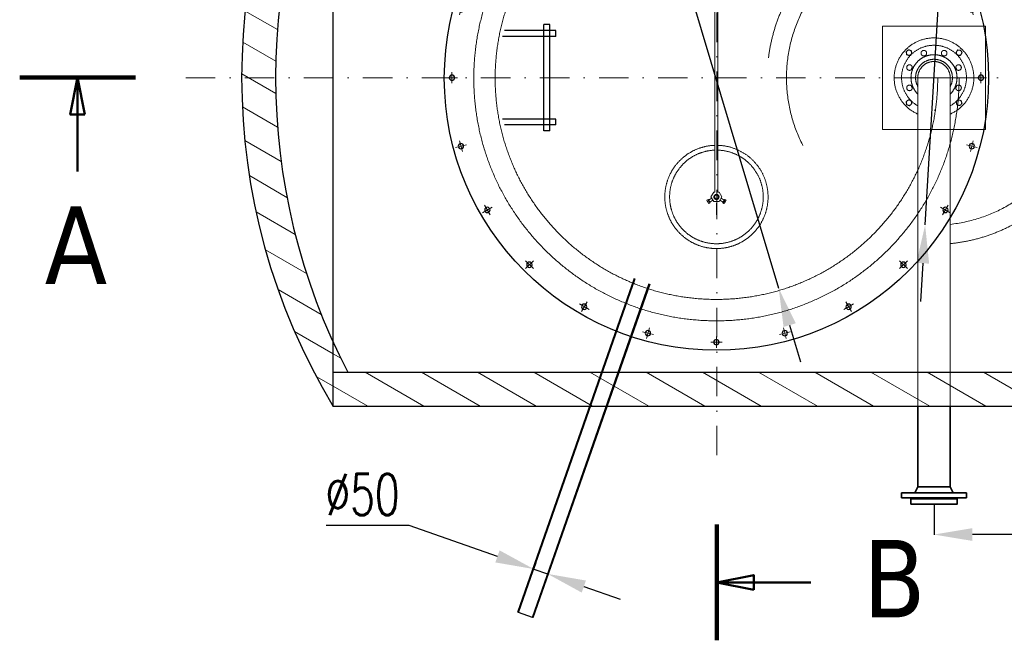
# Model space of a CAD drawing. Header units: millimetres. Extents: x 9412 to 81449, y 6786 to 18619.
# Tile 12 of 41: x 75458 to 78795, y 6786 to 8890. Entities that reach past the tile are written whole.
import ezdxf

# ---------------------------------------------------------------- set-up
doc = ezdxf.new("R2010")
doc.units = ezdxf.units.MM
for name, pattern in [('CHAIN', [0.3543, 0.2362, -0.0295, 0.0591, -0.0295]), ('DASHDOT', [1, 0.5, -0.25, 0, -0.25]), ('HIDDEN', [9.525, 6.35, -3.175])]:
    doc.linetypes.add(name, pattern=pattern)
for name, color, linetype, lineweight in [('komin', 7, 'Continuous', 25), ('Kreskowanie', 8, 'Continuous', 13), ('linie kreskowe', 250, 'HIDDEN', 13), ('linie niewidoczne', 8, 'HIDDEN', 13), ('Osie', 130, 'DASHDOT', 13), ('Rysunek', 7, 'Continuous', 25), ('S_OPISY_ZB', 3, 'Continuous', 25), ('Section Line (ISO)', 150, 'CHAIN', 50), ('Widoczne (ISO)', 7, 'Continuous', 35), ('Wymiary', 5, 'Continuous', 13)]:
    doc.layers.add(name, color=color, linetype=linetype, lineweight=lineweight)
doc.layers.add('Stopnie złazowe', color=7, linetype='Continuous')
doc.styles.add('ISOCP', font='simplex.shx', dxfattribs={"width": 0.7})
doc.styles.add('Label Text (ISO)', font='tahoma.ttf')
doc.styles.add('styl3', font='arial.ttf', dxfattribs={"height": 180})
doc.dimstyles.new('ISO-100', dxfattribs={"dimtxt": 180, "dimasz": 130, "dimexe": 1.25, "dimexo": 0.625, "dimgap": 35, "dimtad": 1, "dimtoh": 1, "dimdec": 0, "dimtxsty": 'styl3', "dimcen": 5, "dimclrt": 256, "dimadec": 0, "dimazin": 0, "dimtfac": 1, "dimtdec": 0, "dimtmove": 0, "dimatfit": 3, "dimfxl": 1, "dimarcsym": 0})
pattern_1 = [(150, (-130345.89, 10277.61), (-47.625, -82.48892), [])]

# ---------------------------------------------------------------- blocks, each defined once
blk = doc.blocks.new('*D9')
at = {"layer": 'Defpoints', "color": 0}
for p in [(77601.6, 9416.9), (78030.5, 7979.5)]:
    blk.add_point(p, dxfattribs=at)
at = {"layer": 'S_OPISY_ZB', "color": 0, "lineweight": -2, "ltscale": 200}
for p, q in [((76922.1, 9986.4), (77431.7, 9986.4)), ((77564.5, 9541.4), (77431.7, 9986.4)), ((78030.5, 7979.5), (77601.6, 9416.9)), ((78067.6, 7854.9), (78104.8, 7730.3))]:
    blk.add_line(p, q, dxfattribs=at)
at = {"layer": 'S_OPISY_ZB', "color": 0}
for points in [[(77543.7, 9535.2), (77585.2, 9547.6), (77601.6, 9416.9)], [(78088.4, 7861.1), (78046.9, 7848.7), (78030.5, 7979.5)]]:
    blk.add_solid(points, dxfattribs=at)
at = {"layer": 'S_OPISY_ZB', "insert": (77129.7, 10091.4), "char_height": 140, "attachment_point": 5, "style": 'ISOCP'}
blk.add_mtext('∅1500', dxfattribs=at)
blk = doc.blocks.new('*U15')
at = {"layer": 'Osie', "ltscale": 200}
for p, q in [((-19, 0), (19, 0)), ((0, -19), (0, 19))]:
    blk.add_line(p, q, dxfattribs=at)
at = {"layer": 'Rysunek', "ltscale": 200}
blk.add_circle((0, 0), 9, dxfattribs=at)
blk = doc.blocks.new('*U14')
at = {"layer": 'Wymiary', "color": 0, "linetype": 'ByBlock', "lineweight": -2, "transparency": 16777216}
for p, rotation in [((44560.4, 6438.8, 16.3), 270), ((44328.4, 6408.3, 16.3), 285), ((44792.4, 6408.3, 16.3), 255), ((44112.2, 6318.7, 16.3), 299.9999999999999), ((45008.6, 6318.7, 16.3), 240), ((43926.6, 6176.3, 16.3), 315.0000000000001), ((45194.2, 6176.3, 16.3), 225), ((43784.2, 5990.6, 16.3), 330.0000000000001), ((45336.7, 5990.6, 16.3), 210), ((43694.6, 5774.5, 16.3), 345), ((45426.2, 5774.5, 16.3), 194.9999999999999), ((45456.8, 5542.5, 16.3), 180), ((43694.6, 5310.5, 16.3), 15.00000000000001), ((45426.2, 5310.5, 16.3), 165), ((43784.2, 5094.3, 16.3), 29.99999999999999), ((45336.7, 5094.3, 16.3), 150), ((43926.6, 4908.7, 16.3), 45), ((45194.2, 4908.7, 16.3), 135), ((44112.2, 4766.2, 16.3), 60.00000000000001), ((45008.6, 4766.2, 16.3), 120), ((44328.4, 4676.7, 16.3), 74.99999999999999), ((44792.4, 4676.7, 16.3), 105), ((44560.4, 4646.1, 16.3), 89.99999999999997)]:
    blk.add_blockref('*U15', p, dxfattribs=dict(at, rotation=rotation))
blk.add_blockref('*U15', (43664.1, 5542.5, 16.3), dxfattribs=at)
blk = doc.blocks.new('*D21')
at = {"layer": 'Defpoints', "color": 0}
for p in [(78587.1, 9192.6), (78526.8, 8194.4)]:
    blk.add_point(p, dxfattribs=at)
at = {"layer": 'S_OPISY_ZB', "color": 0, "lineweight": -2, "ltscale": 200}
for p, q in [((78595, 9322.3), (78602.8, 9452.1)), ((79053.1, 9452.1), (78602.8, 9452.1)), ((78526.8, 8194.4), (78587.1, 9192.6)), ((78518.9, 8064.6), (78511.1, 7934.9))]:
    blk.add_line(p, q, dxfattribs=at)
at = {"layer": 'S_OPISY_ZB', "color": 0}
for points in [[(78573.3, 9323.6), (78616.6, 9321), (78587.1, 9192.6)], [(78540.5, 8063.3), (78497.3, 8065.9), (78526.8, 8194.4)]]:
    blk.add_solid(points, dxfattribs=at)
at = {"layer": 'S_OPISY_ZB', "insert": (78845.5, 9557.1), "char_height": 140, "attachment_point": 5, "style": 'ISOCP'}
blk.add_mtext('∅1000', dxfattribs=at)
blk = doc.blocks.new('*D22')
at = {"layer": 'Defpoints', "color": 0}
for p in [(79931.8, 8693.6), (78556.9, 7248.2), (78556.9, 7145)]:
    blk.add_point(p, dxfattribs=at)
at = {"layer": 'S_OPISY_ZB', "color": 0, "lineweight": -2, "ltscale": 200}
for p, q in [((79931.8, 8693), (79931.8, 7143.8)), ((78556.9, 7247.5), (78556.9, 7143.8)), ((79801.8, 7145), (78686.9, 7145))]:
    blk.add_line(p, q, dxfattribs=at)
at = {"layer": 'S_OPISY_ZB', "color": 0}
for points in [[(78686.9, 7166.7), (78686.9, 7123.4), (78556.9, 7145)], [(79801.8, 7123.4), (79801.8, 7166.7), (79931.8, 7145)]]:
    blk.add_solid(points, dxfattribs=at)
at = {"layer": 'S_OPISY_ZB', "insert": (79244.4, 7230), "char_height": 100, "attachment_point": 5, "style": 'ISOCP'}
blk.add_mtext('1375', dxfattribs=at)
blk = doc.blocks.new('*D23')
at = {"layer": 'Defpoints', "color": 0}
for p in [(77207.8, 7050), (77247.3, 7011.6), (77255, 7033.5)]:
    blk.add_point(p, dxfattribs=at)
at = {"layer": 'S_OPISY_ZB', "color": 0, "lineweight": -2, "ltscale": 200}
for p, q in [((76778.6, 7175.4), (76496.3, 7175.4)), ((77077.4, 7071), (76778.6, 7175.4)), ((77207.6, 7049.4), (77199.7, 7026.9)), ((77200.1, 7028.1), (77247.3, 7011.6)), ((77254.8, 7032.9), (77246.9, 7010.4)), ((77370, 6968.7), (77492.7, 6925.8))]:
    blk.add_line(p, q, dxfattribs=at)
at = {"layer": 'S_OPISY_ZB', "color": 0}
for points in [[(77070.2, 7050.5), (77084.5, 7091.4), (77200.1, 7028.1)], [(77377.2, 6989.1), (77362.9, 6948.2), (77247.3, 7011.6)]]:
    blk.add_solid(points, dxfattribs=at)
at = {"layer": 'S_OPISY_ZB', "insert": (76620, 7280.4), "char_height": 140, "attachment_point": 5, "style": 'ISOCP'}
blk.add_mtext('%%C50', dxfattribs=at)

msp = doc.modelspace()

# ---------------------------------------------------------------- hatches: boundary and pattern name
at = {"layer": 'Kreskowanie', "ltscale": 200, "transparency": 33554687}
h = msp.add_hatch(dxfattribs=at)
h.set_pattern_fill('ANSI31', color=256, scale=30, angle=105, style=0)
h.set_pattern_definition(pattern_1)
h.paths.add_polyline_path([(77787.9, 9809.9), (76520.3, 9809.4), (76520.3, 9695.1), (76571.1, 9695.1), (77787.9, 9695.1)])
h.paths.add_polyline_path([(79621.8, 9809.4), (77850.9, 9809.8), (77850.9, 9695.1), (79571.1, 9695.1), (79621.8, 9695.1), (79621.8, 9809.4)])
h.paths.add_polyline_path([(79621.8, 9695.1), (79621.8, 9591.3, -0.217415), (79621.8, 7797.5), (79622.1, 7579.9, 0.27795), (79621.8, 9809.4)])
h.paths.add_polyline_path([(76520.3, 9809.4, 0.277922), (76520.3, 7580.1), (76520.3, 7695.1), (76520.3, 7797.5, -0.217415), (76520.3, 9591.3), (76520.3, 9695.1)])
h = msp.add_hatch(dxfattribs=at)
h.set_pattern_fill('ANSI31', color=256, scale=30, angle=105, style=0)
h.set_pattern_definition(pattern_1)
h.paths.add_polyline_path([(79571.8, 7695.1), (76570.4, 7695.1), (76520.3, 7695.1), (76520.3, 7580.1), (79621.8, 7580.1), (79621.8, 7695.1)])
h.paths.add_polyline_path([(79621.8, 7695.1), (79621.8, 7797.5, -0.013186), (79571.8, 7695.1)])
h.paths.add_polyline_path([(76570.4, 7695.1, -0.013186), (76520.3, 7797.5), (76520.3, 7695.1)])

# ---------------------------------------------------------------- linework, layer by layer
msp.add_line((77195.8, 6864.3, -2.4), (77148.6, 6880.8, -2.4))
at = {"elevation": -2.4}
for points in [[(77145.8, 6881.8), (77541.6, 8013.8)], [(77148.6, 6880.8), (77544.4, 8012.8)], [(77195.8, 6864.3), (77591.6, 7996.3)], [(77198.6, 6863.3), (77594.5, 7995.4)]]:
    msp.add_lwpolyline(points, dxfattribs=at)
at = {"layer": 'komin'}
msp.add_line((76520.3, 7695.1, -1), (79621.8, 7695.1, -1.6), dxfattribs=at)
msp.add_arc((78485.5, 8694.4, -2.4), 2160.2, 152.4056, 207.5569, dxfattribs=at)
at = {"layer": 'linie kreskowe', "ltscale": 400}
msp.add_line((78446.9, 8693.6, -1.4), (78666.9, 8693.6, -1.4), dxfattribs=at)
at = {"layer": 'linie kreskowe', "ltscale": 400, "elevation": -1.4}
msp.add_lwpolyline([(78731.9, 8868.6), (78731.9, 8518.6), (78381.9, 8518.6), (78381.9, 8868.6)], close=True, dxfattribs=at)
for points in [[(78522, 8786.3), (78516.7, 8784.1), (78516.1, 8783.8)], [(78597.8, 8783.8), (78597.2, 8784.1), (78591.9, 8786.3)], [(78530.2, 8771.2), (78525.5, 8769.4), (78521, 8767.4)], [(78592.9, 8767.4), (78588.3, 8769.4), (78583.7, 8771.2)], [(78466.7, 8734.4), (78464.8, 8729.8), (78464.3, 8728.5)], [(78483.2, 8729.5), (78481.1, 8725), (78479.4, 8720.4)], [(78634.5, 8720.4), (78632.7, 8725), (78630.7, 8729.5)], [(78649.6, 8728.5), (78649.1, 8729.8), (78647.1, 8734.4)], [(78501.8, 7580.1), (78501.8, 8693.4)], [(78612.1, 7580.1), (78612.1, 8693.4)], [(78464.3, 8658.7), (78465.9, 8654.7), (78466.7, 8652.8)], [(78479.4, 8666.9), (78481.1, 8662.2), (78483.2, 8657.7)], [(78630.7, 8657.7), (78632.7, 8662.2), (78634.5, 8666.9)]]:
    msp.add_lwpolyline(points, dxfattribs=at)
at = {"layer": 'linie kreskowe', "ltscale": 400}
for centre in [(78522.5, 8776.8, -1.4), (78591.4, 8776.8, -1.4), (78473.8, 8728.1, -1.4), (78640.1, 8728.1, -1.4), (78473.8, 8659.2, -1.4), (78640.1, 8659.2, -1.4)]:
    msp.add_circle(centre, 9.5, dxfattribs=at)
for centre, radius, start, end in [((78556.9, 8693.5, -1.4), 565, 275.6015, 264.4026), ((78556.9, 8693.5, -1.4), 500, 276.3334, 263.6738), ((78556.9, 8693.6, -1.4), 135, 294.1128, 245.9124), ((78556.9, 8693.6, -1.4), 110, 300.0916, 239.9411), ((78472.1, 8778.5, -1.4), 9, 131.024, 191.024), ((78472.1, 8778.5, -1.4), 9, 71.024, 131.024), ((78472.1, 8778.5, -1.4), 9, 11.024, 71.024), ((78472.1, 8778.5, -1.4), 9, 311.024, 11.024), ((78641.8, 8778.5, -1.4), 9, 148.4263, 208.4263), ((78641.8, 8778.5, -1.4), 9, 88.4263, 148.4263), ((78641.8, 8778.5, -1.4), 9, 28.4263, 88.4263), ((78641.8, 8778.5, -1.4), 9, 328.4263, 28.4263), ((78472.1, 8778.5, -1.4), 9, 191.024, 251.024), ((78472.1, 8778.5, -1.4), 9, 251.024, 311.024), ((78556.9, 8693.6, -1.4), 78, 314.9978, 225.0586), ((78556.9, 8693.6, -1.4), 62.5, 331.9375, 208.1682), ((78556.9, 8693.6, -1.4), 55, 0, 180), ((78641.8, 8778.5, -1.4), 9, 208.4263, 268.4263), ((78641.8, 8778.5, -1.4), 9, 268.4263, 328.4263), ((78472.1, 8608.8, -1.4), 9, 131.024, 191.024), ((78472.1, 8608.8, -1.4), 9, 71.024, 131.024), ((78472.1, 8608.8, -1.4), 9, 11.024, 71.024), ((78472.1, 8608.8, -1.4), 9, 311.024, 11.024), ((78641.8, 8608.8, -1.4), 9, 135.7915, 195.7915), ((78641.8, 8608.8, -1.4), 9, 75.7915, 135.7915), ((78641.8, 8608.8, -1.4), 9, 15.7915, 75.7915), ((78641.8, 8608.8, -1.4), 9, 315.7915, 15.7915), ((78472.1, 8608.8, -1.4), 9, 191.024, 251.024), ((78472.1, 8608.8, -1.4), 9, 251.024, 311.024), ((78556.9, 8693.6, -1.4), 110, 270.0142, 272.4251), ((78641.8, 8608.8, -1.4), 9, 195.7915, 255.7915), ((78641.8, 8608.8, -1.4), 9, 255.7915, 315.7915), ((78556.9, 8693.6, -1.4), 135, 270.0115, 270.2359)]:
    msp.add_arc(centre, radius, start, end, dxfattribs=at)
for points, knots in [([(78462.3, 8781.9, -1.4), (78462.9, 8782.4, -1.4), (78464.2, 8783.5, -1.4), (78465.5, 8784.7, -1.4), (78466.2, 8785.3, -1.4)], [0, 0, 0, 0, 0.495458, 1, 1, 1, 1]), ([(78463.3, 8776.8, -1.4), (78463.2, 8776.9, -1.4), (78463.1, 8777.8, -1.4), (78462.7, 8779.5, -1.4), (78462.4, 8781.1, -1.4), (78462.3, 8781.9, -1.4)], [0, 0, 0, 0, 0.070088, 0.530784, 1, 1, 1, 1]), ([(78466.2, 8785.3, -1.4), (78466.3, 8785.3, -1.4), (78467, 8786, -1.4), (78468.3, 8787.1, -1.4), (78469.5, 8788.1, -1.4), (78470.1, 8788.7, -1.4)], [0, 0, 0, 0, 0.07009, 0.530785, 1, 1, 1, 1]), ([(78470.1, 8788.7, -1.4), (78470.9, 8788.4, -1.4), (78472.5, 8787.8, -1.4), (78474.2, 8787.3, -1.4), (78475, 8787, -1.4)], [0, 0, 0, 0, 0.495458, 1, 1, 1, 1]), ([(78475, 8787, -1.4), (78475.1, 8786.9, -1.4), (78476, 8786.6, -1.4), (78477.7, 8786.1, -1.4), (78479.2, 8785.6, -1.4), (78479.9, 8785.3, -1.4)], [0, 0, 0, 0, 0.070094, 0.530787, 1, 1, 1, 1]), ([(78479.9, 8785.3, -1.4), (78480.1, 8784.5, -1.4), (78480.4, 8782.8, -1.4), (78480.8, 8781.1, -1.4), (78480.9, 8780.2, -1.4)], [0, 0, 0, 0, 0.495457, 1, 1, 1, 1]), ([(78480.9, 8780.2, -1.4), (78480.9, 8780.1, -1.4), (78481.1, 8779.2, -1.4), (78481.5, 8777.4, -1.4), (78481.8, 8775.9, -1.4), (78481.9, 8775.1, -1.4)], [0, 0, 0, 0, 0.070089, 0.530783, 1, 1, 1, 1]), ([(78631.4, 8778.8, -1.4), (78631.8, 8779.5, -1.4), (78632.7, 8780.9, -1.4), (78633.7, 8782.4, -1.4), (78634.1, 8783.2, -1.4)], [0, 0, 0, 0, 0.495458, 1, 1, 1, 1]), ([(78633.9, 8774.2, -1.4), (78633.8, 8774.3, -1.4), (78633.4, 8775.1, -1.4), (78632.5, 8776.7, -1.4), (78631.8, 8778.1, -1.4), (78631.4, 8778.8, -1.4)], [0, 0, 0, 0, 0.070091, 0.530785, 1, 1, 1, 1]), ([(78634.1, 8783.2, -1.4), (78634.2, 8783.3, -1.4), (78634.7, 8784.1, -1.4), (78635.6, 8785.6, -1.4), (78636.4, 8786.9, -1.4), (78636.8, 8787.6, -1.4)], [0, 0, 0, 0, 0.070095, 0.530786, 1, 1, 1, 1]), ([(78636.8, 8787.6, -1.4), (78637.7, 8787.6, -1.4), (78639.4, 8787.5, -1.4), (78641.2, 8787.5, -1.4), (78642, 8787.5, -1.4)], [0, 0, 0, 0, 0.495458, 1, 1, 1, 1]), ([(78642, 8787.5, -1.4), (78642.2, 8787.5, -1.4), (78643.1, 8787.4, -1.4), (78644.9, 8787.4, -1.4), (78646.4, 8787.3, -1.4), (78647.2, 8787.3, -1.4)], [0, 0, 0, 0, 0.070089, 0.530783, 1, 1, 1, 1]), ([(78647.2, 8787.3, -1.4), (78647.6, 8786.6, -1.4), (78648.4, 8785.1, -1.4), (78649.3, 8783.5, -1.4), (78649.7, 8782.8, -1.4)], [0, 0, 0, 0, 0.495458, 1, 1, 1, 1]), ([(78652.2, 8778.2, -1.4), (78651.7, 8777.5, -1.4), (78650.8, 8776, -1.4), (78649.9, 8774.5, -1.4), (78649.5, 8773.8, -1.4)], [0, 0, 0, 0, 0.495457, 1, 1, 1, 1]), ([(78649.7, 8782.8, -1.4), (78649.8, 8782.6, -1.4), (78650.2, 8781.8, -1.4), (78651, 8780.3, -1.4), (78651.8, 8778.9, -1.4), (78652.2, 8778.2, -1.4)], [0, 0, 0, 0, 0.070092, 0.530785, 1, 1, 1, 1]), ([(78464.2, 8771.7, -1.4), (78464.1, 8772.5, -1.4), (78463.8, 8774.2, -1.4), (78463.4, 8775.9, -1.4), (78463.3, 8776.8, -1.4)], [0, 0, 0, 0, 0.495458, 1, 1, 1, 1]), ([(78469.2, 8770, -1.4), (78469, 8770, -1.4), (78468.2, 8770.3, -1.4), (78466.5, 8770.9, -1.4), (78465, 8771.4, -1.4), (78464.2, 8771.7, -1.4)], [0, 0, 0, 0, 0.070094, 0.530788, 1, 1, 1, 1]), ([(78474.1, 8768.3, -1.4), (78473.3, 8768.5, -1.4), (78471.7, 8769.1, -1.4), (78470, 8769.7, -1.4), (78469.2, 8770, -1.4)], [0, 0, 0, 0, 0.495458, 1, 1, 1, 1]), ([(78478, 8771.7, -1.4), (78477.9, 8771.6, -1.4), (78477.2, 8771, -1.4), (78475.9, 8769.8, -1.4), (78474.7, 8768.8, -1.4), (78474.1, 8768.3, -1.4)], [0, 0, 0, 0, 0.070091, 0.530786, 1, 1, 1, 1]), ([(78481.9, 8775.1, -1.4), (78481.3, 8774.5, -1.4), (78480, 8773.4, -1.4), (78478.7, 8772.3, -1.4), (78478, 8771.7, -1.4)], [0, 0, 0, 0, 0.495458, 1, 1, 1, 1]), ([(78636.4, 8769.6, -1.4), (78636, 8770.4, -1.4), (78635.1, 8771.9, -1.4), (78634.3, 8773.4, -1.4), (78633.9, 8774.2, -1.4)], [0, 0, 0, 0, 0.495458, 1, 1, 1, 1]), ([(78641.5, 8769.5, -1.4), (78641.4, 8769.5, -1.4), (78640.5, 8769.5, -1.4), (78638.7, 8769.6, -1.4), (78637.2, 8769.6, -1.4), (78636.4, 8769.6, -1.4)], [0, 0, 0, 0, 0.070089, 0.530783, 1, 1, 1, 1]), ([(78646.7, 8769.3, -1.4), (78645.9, 8769.4, -1.4), (78644.2, 8769.4, -1.4), (78642.4, 8769.5, -1.4), (78641.5, 8769.5, -1.4)], [0, 0, 0, 0, 0.495458, 1, 1, 1, 1]), ([(78649.5, 8773.8, -1.4), (78649.4, 8773.7, -1.4), (78648.9, 8772.9, -1.4), (78648, 8771.4, -1.4), (78647.2, 8770, -1.4), (78646.7, 8769.3, -1.4)], [0, 0, 0, 0, 0.070095, 0.530787, 1, 1, 1, 1]), ([(78462.3, 8612.1, -1.4), (78462.9, 8612.7, -1.4), (78464.2, 8613.8, -1.4), (78465.5, 8615, -1.4), (78466.2, 8615.6, -1.4)], [0, 0, 0, 0, 0.495457, 1, 1, 1, 1]), ([(78463.3, 8607, -1.4), (78463.2, 8607.2, -1.4), (78463.1, 8608.1, -1.4), (78462.7, 8609.8, -1.4), (78462.4, 8611.4, -1.4), (78462.3, 8612.1, -1.4)], [0, 0, 0, 0, 0.070089, 0.530783, 1, 1, 1, 1]), ([(78466.2, 8615.6, -1.4), (78466.3, 8615.6, -1.4), (78467, 8616.2, -1.4), (78468.3, 8617.4, -1.4), (78469.5, 8618.4, -1.4), (78470.1, 8619, -1.4)], [0, 0, 0, 0, 0.07009, 0.530785, 1, 1, 1, 1]), ([(78470.1, 8619, -1.4), (78470.9, 8618.7, -1.4), (78472.5, 8618.1, -1.4), (78474.2, 8617.6, -1.4), (78475, 8617.3, -1.4)], [0, 0, 0, 0, 0.495458, 1, 1, 1, 1]), ([(78475, 8617.3, -1.4), (78475.1, 8617.2, -1.4), (78476, 8616.9, -1.4), (78477.5, 8616.4, -1.4), (78478.7, 8616, -1.4), (78479.3, 8615.8, -1.4)], [0, 0, 0, 0, 0.080835, 0.612124, 1, 1, 1, 1]), ([(78480, 8615, -1.4), (78480.2, 8614.4, -1.4), (78480.5, 8612.9, -1.4), (78480.8, 8611.4, -1.4), (78480.9, 8610.5, -1.4)], [0, 0, 0, 0, 0.425834, 1, 1, 1, 1]), ([(78480.9, 8610.5, -1.4), (78480.9, 8610.4, -1.4), (78481.1, 8609.5, -1.4), (78481.5, 8607.7, -1.4), (78481.8, 8606.2, -1.4), (78481.9, 8605.4, -1.4)], [0, 0, 0, 0, 0.070088, 0.530784, 1, 1, 1, 1]), ([(78631.7, 8611.3, -1.4), (78632.3, 8611.9, -1.4), (78633.5, 8613.1, -1.4), (78634.7, 8614.4, -1.4), (78635.3, 8615, -1.4)], [0, 0, 0, 0, 0.495457, 1, 1, 1, 1]), ([(78633.1, 8606.3, -1.4), (78633.1, 8606.4, -1.4), (78632.8, 8607.3, -1.4), (78632.4, 8609, -1.4), (78631.9, 8610.5, -1.4), (78631.7, 8611.3, -1.4)], [0, 0, 0, 0, 0.070091, 0.530785, 1, 1, 1, 1]), ([(78635.3, 8615, -1.4), (78635.4, 8615.1, -1.4), (78636.1, 8615.8, -1.4), (78637.3, 8617.1, -1.4), (78638.4, 8618.2, -1.4), (78639, 8618.8, -1.4)], [0, 0, 0, 0, 0.070095, 0.530787, 1, 1, 1, 1]), ([(78639, 8618.8, -1.4), (78639.8, 8618.6, -1.4), (78641.4, 8618.1, -1.4), (78643.1, 8617.7, -1.4), (78644, 8617.5, -1.4)], [0, 0, 0, 0, 0.495458, 1, 1, 1, 1]), ([(78644, 8617.5, -1.4), (78644.1, 8617.5, -1.4), (78645, 8617.2, -1.4), (78646.7, 8616.8, -1.4), (78648.3, 8616.4, -1.4), (78649, 8616.2, -1.4)], [0, 0, 0, 0, 0.070089, 0.530784, 1, 1, 1, 1]), ([(78649, 8616.2, -1.4), (78649.3, 8615.4, -1.4), (78649.7, 8613.8, -1.4), (78650.2, 8612.1, -1.4), (78650.5, 8611.2, -1.4)], [0, 0, 0, 0, 0.495458, 1, 1, 1, 1]), ([(78650.5, 8611.2, -1.4), (78650.5, 8611.1, -1.4), (78650.7, 8610.2, -1.4), (78651.2, 8608.5, -1.4), (78651.7, 8607, -1.4), (78651.9, 8606.2, -1.4)], [0, 0, 0, 0, 0.07009, 0.530784, 1, 1, 1, 1]), ([(78464.2, 8601.9, -1.4), (78464.1, 8602.8, -1.4), (78463.8, 8604.4, -1.4), (78463.4, 8606.2, -1.4), (78463.3, 8607, -1.4)], [0, 0, 0, 0, 0.495457, 1, 1, 1, 1]), ([(78469.2, 8600.3, -1.4), (78469, 8600.3, -1.4), (78468.2, 8600.6, -1.4), (78466.5, 8601.2, -1.4), (78465, 8601.7, -1.4), (78464.2, 8601.9, -1.4)], [0, 0, 0, 0, 0.070094, 0.530788, 1, 1, 1, 1]), ([(78474.1, 8598.6, -1.4), (78473.3, 8598.8, -1.4), (78471.7, 8599.4, -1.4), (78470, 8600, -1.4), (78469.2, 8600.3, -1.4)], [0, 0, 0, 0, 0.495458, 1, 1, 1, 1]), ([(78478, 8602, -1.4), (78477.9, 8601.9, -1.4), (78477.2, 8601.3, -1.4), (78475.9, 8600.1, -1.4), (78474.7, 8599.1, -1.4), (78474.1, 8598.6, -1.4)], [0, 0, 0, 0, 0.070091, 0.530786, 1, 1, 1, 1]), ([(78481.9, 8605.4, -1.4), (78481.3, 8604.8, -1.4), (78480, 8603.7, -1.4), (78478.7, 8602.6, -1.4), (78478, 8602, -1.4)], [0, 0, 0, 0, 0.495458, 1, 1, 1, 1]), ([(78634.5, 8601.3, -1.4), (78634.3, 8602.1, -1.4), (78633.9, 8603.8, -1.4), (78633.4, 8605.5, -1.4), (78633.1, 8606.3, -1.4)], [0, 0, 0, 0, 0.495458, 1, 1, 1, 1]), ([(78639.6, 8600, -1.4), (78639.5, 8600.1, -1.4), (78638.6, 8600.3, -1.4), (78636.9, 8600.7, -1.4), (78635.3, 8601.1, -1.4), (78634.5, 8601.3, -1.4)], [0, 0, 0, 0, 0.070089, 0.530783, 1, 1, 1, 1]), ([(78644.6, 8598.8, -1.4), (78643.8, 8599, -1.4), (78642.2, 8599.4, -1.4), (78640.4, 8599.8, -1.4), (78639.6, 8600, -1.4)], [0, 0, 0, 0, 0.495458, 1, 1, 1, 1]), ([(78648.2, 8602.5, -1.4), (78648.2, 8602.4, -1.4), (78647.5, 8601.7, -1.4), (78646.3, 8600.5, -1.4), (78645.2, 8599.3, -1.4), (78644.6, 8598.8, -1.4)], [0, 0, 0, 0, 0.070094, 0.530787, 1, 1, 1, 1]), ([(78651.9, 8606.2, -1.4), (78651.3, 8605.6, -1.4), (78650.1, 8604.4, -1.4), (78648.9, 8603.1, -1.4), (78648.2, 8602.5, -1.4)], [0, 0, 0, 0, 0.495458, 1, 1, 1, 1])]:
    msp.add_open_spline(points, degree=3, knots=knots, dxfattribs=at)
at = {"layer": 'linie niewidoczne', "color": 253, "lineweight": 5, "ltscale": 600}
for p, q in [((77814.5, 8305.5, -37.7), (77814.5, 9009.5, -37.7)), ((77824.5, 8305.5, -37.7), (77824.5, 9009.5, -37.7)), ((77791, 8280.6, -37.7), (77787.4, 8278.5, -37.7)), ((77787.4, 8278.5, -37.7), (77788.6, 8275.4, -37.7)), ((77791, 8280.6, -37.7), (77791.5, 8280.9, -37.7)), ((77792.6, 8277.8, -37.7), (77791, 8280.6, -37.7)), ((77794.3, 8275, -37.7), (77792.6, 8277.8, -37.7)), ((77793.1, 8278.9, -37.7), (77803.6, 8285, -37.7)), ((77807.6, 8278.1, -37.7), (77797.1, 8272, -37.7)), ((77801, 8289.5, -37.7), (77810.2, 8305.5, -37.7)), ((77810.2, 8273.5, -37.7), (77801, 8289.5, -37.7)), ((77810.2, 8305.5, -37.7), (77814.5, 8305.5, -37.7)), ((77824.5, 8305.5, -37.7), (77828.7, 8305.5, -37.7)), ((77828.7, 8305.5, -37.7), (77837.9, 8289.5, -37.7)), ((77837.9, 8289.5, -37.7), (77828.7, 8273.5, -37.7)), ((77841.8, 8272, -37.7), (77831.3, 8278.1, -37.7)), ((77835.3, 8285, -37.7), (77845.8, 8278.9, -37.7)), ((77846.3, 8277.8, -37.7), (77844.7, 8275, -37.7)), ((77847.9, 8280.6, -37.7), (77846.3, 8277.8, -37.7)), ((77847.4, 8280.9, -37.7), (77847.9, 8280.6, -37.7)), ((77847.9, 8280.6, -37.7), (77851.5, 8278.5, -37.7)), ((77851.5, 8278.5, -37.7), (77852, 8278.3, -37.7)), ((77794.3, 8275, -37.7), (77790.7, 8272.9, -37.7)), ((77793.9, 8267.3, -37.7), (77793.4, 8267, -37.7)), ((77797.5, 8269.3, -37.7), (77793.9, 8267.3, -37.7)), ((77795.9, 8272.2, -37.7), (77794.3, 8275, -37.7)), ((77797.5, 8269.3, -37.7), (77795.9, 8272.2, -37.7)), ((77798, 8269.6, -37.7), (77797.5, 8269.3, -37.7)), ((77828.7, 8273.5, -37.7), (77810.2, 8273.5, -37.7)), ((77841.4, 8269.3, -37.7), (77840.9, 8269.6, -37.7)), ((77843, 8272.2, -37.7), (77841.4, 8269.3, -37.7)), ((77841.4, 8269.3, -37.7), (77845, 8267.3, -37.7)), ((77844.7, 8275, -37.7), (77843, 8272.2, -37.7)), ((77844.7, 8275, -37.7), (77848.2, 8272.9, -37.7)), ((77845, 8267.3, -37.7), (77847.1, 8269.8, -37.7))]:
    msp.add_line(p, q, dxfattribs=at)
at = {"layer": 'linie niewidoczne', "color": 253, "lineweight": 5, "ltscale": 600, "elevation": -37.7}
for points in [[(77788.6, 8275.4), (77788.2, 8276.1), (77787.9, 8276.6), (77787.6, 8277.1), (77787.4, 8277.5), (77787.2, 8277.8), (77787, 8278.1), (77787, 8278.2), (77786.9, 8278.3)], [(77796.4, 8272.5), (77795.7, 8273.7), (77795, 8275), (77794.2, 8276.3), (77793.5, 8277.5), (77792.8, 8278.6), (77792.3, 8279.6), (77791.9, 8280.3), (77791.6, 8280.8), (77791.5, 8280.9)], [(77796.1, 8273.7), (77795.6, 8274.7), (77795, 8275.7), (77794.4, 8276.7), (77793.9, 8277.6), (77793.5, 8278.3), (77793.2, 8278.8), (77793.1, 8278.9)], [(77811.1, 8287.1), (77811.1, 8287), (77811.6, 8286.1), (77812.1, 8285.2), (77812.7, 8284.3), (77813.1, 8283.5)], [(77825.8, 8283.5), (77825.8, 8283.6), (77826.3, 8284.4), (77826.9, 8285.4), (77827.4, 8286.3), (77827.9, 8287.1)], [(77845.8, 8278.1), (77845.1, 8276.9), (77844.3, 8275.6), (77843.6, 8274.3), (77842.9, 8273), (77842.2, 8271.9), (77841.6, 8271), (77841.2, 8270.2), (77841, 8269.8), (77840.9, 8269.6)], [(77844.8, 8277.2), (77844.2, 8276.2), (77843.6, 8275.2), (77843.1, 8274.2), (77842.5, 8273.3), (77842.1, 8272.6), (77841.9, 8272.2), (77841.8, 8272)], [(77845.8, 8278.9), (77845.8, 8278.9), (77845.6, 8278.6), (77845.3, 8278), (77844.8, 8277.2)], [(77847.4, 8280.9), (77847.4, 8280.9), (77847.2, 8280.6), (77846.9, 8280), (77846.4, 8279.1), (77845.8, 8278.1)], [(77852, 8278.3), (77852, 8278.2), (77851.9, 8278.1), (77851.7, 8277.8), (77851.5, 8277.5), (77851.3, 8277.1), (77851, 8276.6), (77850.7, 8276.1), (77850.4, 8275.4)], [(77791.8, 8269.8), (77791.4, 8270.5), (77791, 8271.2), (77790.6, 8271.9), (77790.2, 8272.6), (77789.8, 8273.4), (77789.3, 8274.1), (77788.9, 8274.8), (77788.6, 8275.4)], [(77793.4, 8267), (77793.4, 8267), (77793.3, 8267.2), (77793.2, 8267.4), (77793, 8267.8), (77792.8, 8268.2), (77792.5, 8268.6), (77792.2, 8269.2), (77791.8, 8269.8)], [(77797.1, 8272), (77797.1, 8272.1), (77796.9, 8272.4), (77796.6, 8272.9), (77796.1, 8273.7)], [(77798, 8269.6), (77798, 8269.7), (77797.8, 8270), (77797.5, 8270.6), (77797, 8271.4), (77796.4, 8272.5)], [(77819.5, 8268.9), (77819.5, 8228.9)], [(77847.1, 8269.8), (77846.8, 8269.2), (77846.4, 8268.6), (77846.2, 8268.2), (77845.9, 8267.8), (77845.7, 8267.4), (77845.6, 8267.2), (77845.5, 8267), (77845.5, 8267)], [(77850.4, 8275.4), (77850, 8274.8), (77849.6, 8274.1), (77849.2, 8273.4), (77848.7, 8272.6), (77848.3, 8271.9), (77847.9, 8271.2), (77847.5, 8270.5), (77847.1, 8269.8)]]:
    msp.add_lwpolyline(points, dxfattribs=at)
at = {"layer": 'linie niewidoczne', "color": 253, "lineweight": 5, "ltscale": 600}
for centre, radius in [((77819.5, 8692, -11.4), 822.5), ((77819.5, 8692, -11.4), 750), ((77819.5, 8289.5, -37.7), 8.75), ((77819.5, 8289.5, -37.7), 8.5), ((77819.5, 8289.5, -37.7), 7.5), ((77819.5, 8289.5, -37.7), 6.2)]:
    msp.add_circle(centre, radius, dxfattribs=at)
for centre, radius, start, end in [((77819.5, 8289.5, -37.7), 175, 91.6372, 351.7477), ((77819.5, 8289.5, -37.7), 158.7, 91.8052, 351.7477), ((77819.5, 8289.5, -37.7), 175, 351.7477, 88.3628), ((77819.5, 8289.5, -37.7), 158.7, 351.7477, 88.1948), ((77792.9, 8279.3, -37.7), 0.4, 210, 300), ((77846, 8279.3, -37.7), 0.4, 240, 330), ((77797.3, 8271.7, -37.7), 0.4, 120, 210), ((77841.6, 8271.7, -37.7), 0.4, 330, 60)]:
    msp.add_arc(centre, radius, start, end, dxfattribs=at)
for points, knots in [([(77786.9, 8278.3, -37.7), (77786.9, 8278.3, -37.7), (77786.9, 8278.3, -37.7), (77787.2, 8278.4, -37.7), (77787.4, 8278.5, -37.7)], [0, 0, 0, 0, 0.070215, 1, 1, 1, 1]), ([(77850.4, 8275.4, -37.7), (77850.7, 8276.2, -37.7), (77851.2, 8277.2, -37.7), (77851.4, 8278.3, -37.7), (77851.5, 8278.5, -37.7)], [0, 0, 0, 0, 0.776277, 1, 1, 1, 1]), ([(77788.6, 8275.4, -37.7), (77788.6, 8275.4, -37.7), (77789.2, 8274.4, -37.7), (77789.9, 8273.6, -37.7), (77790.7, 8272.9, -37.7)], [0, 0, 0, 0, 0.070219, 1, 1, 1, 1]), ([(77790.7, 8272.9, -37.7), (77790.9, 8272.1, -37.7), (77791.2, 8271, -37.7), (77791.7, 8270, -37.7), (77791.8, 8269.8, -37.7)], [0, 0, 0, 0, 0.758144, 1, 1, 1, 1]), ([(77791.8, 8269.8, -37.7), (77792.3, 8269.1, -37.7), (77792.9, 8268.2, -37.7), (77793.8, 8267.5, -37.7), (77793.9, 8267.3, -37.7)], [0, 0, 0, 0, 0.77629, 1, 1, 1, 1]), ([(77845.5, 8267, -37.7), (77845.5, 8267, -37.7), (77845.5, 8267, -37.7), (77845.2, 8267.2, -37.7), (77845, 8267.3, -37.7)], [0, 0, 0, 0, 0.070216, 1, 1, 1, 1]), ([(77847.1, 8269.8, -37.7), (77847.1, 8269.9, -37.7), (77847.7, 8270.8, -37.7), (77848, 8271.9, -37.7), (77848.2, 8272.9, -37.7)], [0, 0, 0, 0, 0.070219, 1, 1, 1, 1]), ([(77848.2, 8272.9, -37.7), (77848.8, 8273.5, -37.7), (77849.6, 8274.3, -37.7), (77850.2, 8275.2, -37.7), (77850.4, 8275.4, -37.7)], [0, 0, 0, 0, 0.758147, 1, 1, 1, 1])]:
    msp.add_open_spline(points, degree=3, knots=knots, dxfattribs=at)
at = {"layer": 'Osie', "ltscale": 200}
for p, q in [((77821, 7413.7, -49.8), (77821, 10007.9, -0.8)), ((76020.8, 8693.6, -19.5), (80205.1, 8693.6, -19.5))]:
    msp.add_line(p, q, dxfattribs=at)
at = {"layer": 'Rysunek', "ltscale": 200}
for p, q in [((76520.3, 7580.1, -6.4), (76520.3, 9809.4, -2.4)), ((76519.9, 7580.1, -0.1), (79621.8, 7580.1, -4.3))]:
    msp.add_line(p, q, dxfattribs=at)
msp.add_circle((77819.5, 8692, 4.9), 922.3, dxfattribs=at)
msp.add_arc((78370.5, 8694.4, -2.4), 2160.2, 148.9253, 211.0747, dxfattribs=at)
at = {"layer": 'Section Line (ISO)', "linetype": 'Continuous', "lineweight": 100}
for p, q in [((75458, 8693.9, -10.1), (75850.7, 8693.9, -10.1)), ((77821, 7179.2, -34.5), (77821, 6786.5, -34.5))]:
    msp.add_line(p, q, dxfattribs=at)
at = {"layer": 'Section Line (ISO)', "linetype": 'Continuous'}
for p, q in [((75654.3, 8693.9, -10.1), (75629.3, 8568.9, -10.1)), ((75654.3, 8568.9, -10.1), (75654.3, 8693.9, -10.1)), ((75679.3, 8568.9, -10.1), (75654.3, 8693.9, -10.1)), ((75629.3, 8568.9, -10.1), (75679.3, 8568.9, -10.1)), ((75654.3, 8376, -10.1), (75654.3, 8568.9, -10.1)), ((77821, 6982.8, -34.5), (77946, 7007.8, -34.5)), ((77946, 6982.8, -34.5), (77821, 6982.8, -34.5)), ((77946, 6957.8, -34.5), (77821, 6982.8, -34.5)), ((78138.9, 6982.8, -34.5), (77946, 6982.8, -34.5))]:
    msp.add_line(p, q, dxfattribs=at)
at = {"layer": 'Section Line (ISO)', "linetype": 'Continuous', "flags": 128}
for points, elevation in [([(75679.3, 8568.9), (75654.3, 8693.9), (75629.3, 8568.9), (75679.3, 8568.9)], -10.1), ([(77946, 6957.8), (77821, 6982.8), (77946, 7007.8), (77946, 6957.8)], -34.5)]:
    msp.add_lwpolyline(points, dxfattribs=dict(at, elevation=elevation))
at = {"layer": 'Section Line (ISO)'}
for points in [[(75679.3, 8568.9, -10.1), (75654.3, 8693.9, -10.1), (75629.3, 8568.9, -10.1), (75679.3, 8568.9, -10.1)], [(77946, 6957.8, -34.5), (77821, 6982.8, -34.5), (77946, 7007.8, -34.5), (77946, 6957.8, -34.5)]]:
    msp.add_solid(points, dxfattribs=at)
at = {"layer": 'Stopnie złazowe', "color": 251, "linetype": 'HIDDEN', "ltscale": 200}
for p, q in [((77275, 8853.7, -47.4), (77101.1, 8853.7, -47.4)), ((77235, 8513.5, -19.5), (77235, 8873.5, -19.5)), ((77255, 8873.5, -83), (77235, 8873.5, -83)), ((77255, 8513.5, -47.4), (77255, 8873.5, -47.4)), ((77275, 8833.7, -54.9), (77275, 8853.7, -54.9)), ((77275, 8833.7, -19.5), (77094.8, 8833.7, -19.5)), ((77275, 8553.5, -64.5), (77094.8, 8553.5, -64.5)), ((77275, 8533.5, -36.6), (77275, 8553.5, -64.5)), ((77275, 8533.5, -36.6), (77101.1, 8533.5, -36.6)), ((77255, 8513.5, -72), (77235, 8513.5, -72))]:
    msp.add_line(p, q, dxfattribs=at)
at = {"layer": 'Widoczne (ISO)'}
for p, q in [((78501.8, 7580.1, -2.9), (78501.8, 7306.2, -2.9)), ((78612.1, 7580.1, -2.9), (78611.8, 7306.2, -2.9)), ((78666.9, 7286.2, -2.9), (78446.9, 7286.2, -2.9)), ((78446.9, 7286.2, -2.9), (78446.9, 7269.2, -2.9)), ((78501.8, 7306.2, -2.9), (78491.4, 7286.2, -2.9)), ((78611.8, 7306.2, -2.9), (78622.4, 7286.2, -2.9)), ((78666.9, 7286.2, -2.9), (78666.9, 7269.2, -2.9)), ((78666.9, 7269.2, -2.9), (78446.9, 7269.2, -2.9)), ((78477.9, 7266.2, -2.9), (78474.9, 7269.2, -2.9)), ((78635.9, 7266.2, -2.9), (78477.9, 7266.2, -2.9)), ((78477.9, 7248.2, -2.9), (78635.9, 7248.2, -2.9)), ((78635.9, 7266.2, -2.9), (78638.9, 7269.2, -2.9))]:
    msp.add_line(p, q, dxfattribs=at)
at = {"layer": 'Widoczne (ISO)', "elevation": -2.9}
msp.add_lwpolyline([(78611.8, 7306.2), (78501.8, 7306.2)], dxfattribs=at)
msp.add_lwpolyline([(78477.9, 7248.2), (78477.9, 7266.2), (78635.9, 7266.2), (78635.9, 7248.2)], close=True, dxfattribs=at)

# ---------------------------------------------------------------- block references
at = {"layer": 'Wymiary', "xscale": -1, "rotation": 90.00000000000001}
msp.add_blockref('*U14', (83361.9, 53254, -35.7), dxfattribs=at)

# ---------------------------------------------------------------- texts
at = {"layer": 'Section Line (ISO)', "char_height": 262.5, "style": 'Label Text (ISO)'}
for s, insert, attachment_point in [('A', (75542.7, 8257.1, -10.1), 1), ('B', (78315.8, 6864.2, -34.5), 7)]:
    msp.add_mtext(s, dxfattribs=dict(at, insert=insert, attachment_point=attachment_point))

# ---------------------------------------------------------------- dimensions: what is measured, and where the dimension line sits
at = {"layer": 'S_OPISY_ZB', "ltscale": 200}
dim = msp.add_diameter_dim_2p(p1=(78030.5, 7979.5, -5.6), p2=(77601.6, 9416.9, -14.6), dimstyle='ISO-100', override={"dimtxt": 140, "dimtxsty": 'ISOCP'}, dxfattribs=at)
dim.commit()
dim.dimension.update_dxf_attribs({"geometry": '*D9', "text_midpoint": (77129.7, 9986.4, -18.2), "dimtype": 163})
dim = msp.add_diameter_dim_2p(p1=(78526.8, 8194.4, -1.4), p2=(78587.1, 9192.6, -1.4), dimstyle='ISO-100', override={"dimtxt": 140, "dimtxsty": 'ISOCP'}, dxfattribs=at)
dim.commit()
dim.dimension.update_dxf_attribs({"geometry": '*D21', "text_midpoint": (78845.5, 9557.1, -1.4)})
dim = msp.add_linear_dim(base=(78556.9, 7145), p1=(79931.8, 8693.6, -19.5), p2=(78556.9, 7248.2, -2.9), dimstyle='ISO-100', override={"dimtxt": 100, "dimtxsty": 'ISOCP'}, dxfattribs=at)
dim.commit()
dim.dimension.update_dxf_attribs({"geometry": '*D22', "text_midpoint": (79244.4, 7230)})
dim = msp.add_linear_dim(base=(77247.3, 7011.6), p1=(77207.8, 7050, -2.4), p2=(77255, 7033.5, -2.4), angle=340.7275, text='%%C50', dimstyle='ISO-100', override={"dimtxt": 140, "dimtxsty": 'ISOCP'}, dxfattribs=at)
dim.commit()
dim.dimension.update_dxf_attribs({"geometry": '*D23', "text_midpoint": (76620, 7175.4), "dimtype": 161})

doc.saveas('drawing.dxf')
